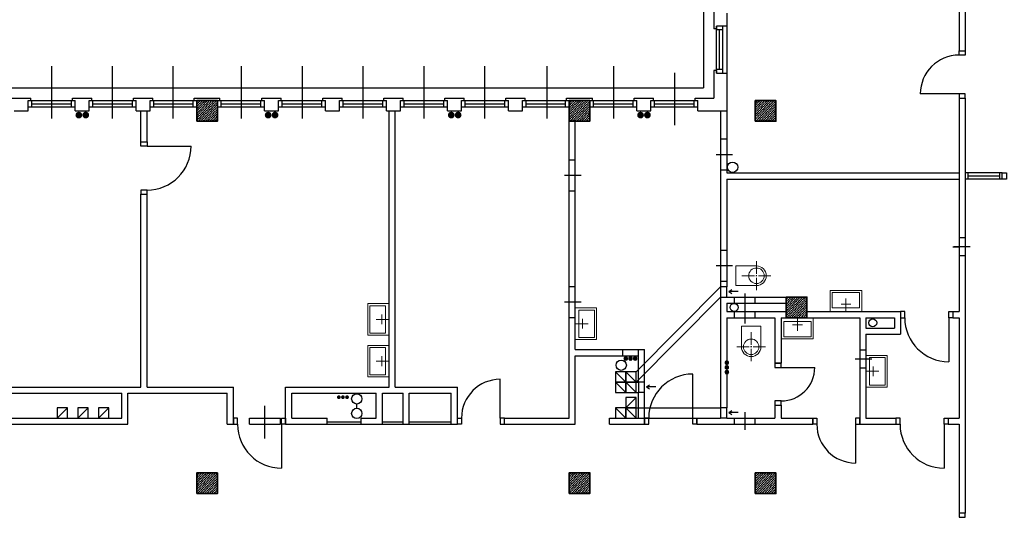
# Model space of a CAD drawing. Header units: millimetres. Extents: x 44889 to 52866, y -11417 to -4315.
# Tile 19 of 74: x 47085 to 48037, y -7649 to -7168. Entities that reach past the tile are written whole.
import ezdxf

# ---------------------------------------------------------------- set-up
doc = ezdxf.new("R2010")
doc.units = ezdxf.units.MM
for name, color, linetype, lineweight in [('kreskowanie', 9, 'Continuous', 18), ('słupy gr0.7', 9, 'Continuous', 35), ('wyposarzenie', 251, 'Continuous', 18)]:
    doc.layers.add(name, color=color, linetype=linetype, lineweight=lineweight)
for name, color, linetype in [('Podkład', 9, 'Continuous'), ('przepusty', 9, 'Continuous'), ('wentylacja', 7, 'Continuous')]:
    doc.layers.add(name, color=color, linetype=linetype)

# ---------------------------------------------------------------- blocks, each defined once
blk = doc.blocks.new('słup 2')
at = {"layer": 'kreskowanie'}
h = blk.add_hatch(dxfattribs=at)
h.set_pattern_fill('ANSI36', color=256, style=0)
h.set_pattern_definition([(45, (-1340, -20), (1.683798, 6.173926), [7.9375, -1.5875, 0, -1.5875])])
h.paths.add_polyline_path([(20, -20), (20, 20), (-20, 20), (-20, -20)])
at = {"layer": 'słupy gr0.7'}
blk.add_lwpolyline([(-20, -20), (20, -20), (20, 20), (-20, 20)], close=True, dxfattribs=at)
blk = doc.blocks.new('WC')
at = {"layer": 'wyposarzenie'}
for p, q in [((19, 68), (19, 44)), ((-9, 40), (15, 40)), ((0, 40), (0, 0)), ((0, 0), (0, 40)), ((18, 40), (20, 40)), ((19, 41), (19, 39)), ((47, 40), (23, 40)), ((38, 0), (38, 40)), ((19, 12), (19, 36)), ((0, 0), (38, 0))]:
    blk.add_line(p, q, dxfattribs=at)
blk.add_circle((19, 40), 15, dxfattribs=at)
blk.add_arc((19, 40), 19, 0, 180, dxfattribs=at)
blk = doc.blocks.new('przepust duży')
at = {"layer": 'przepusty'}
blk.add_circle((82, 371), 7.5, dxfattribs=at)
blk = doc.blocks.new('umywalka')
at = {"layer": 'wyposarzenie'}
for p, q in [((30.5, 0), (30.5, 25)), ((21, 14), (40, 14))]:
    blk.add_line(p, q, dxfattribs=at)
for points in [[(0, 41), (61, 41), (61, 0), (0, 0)], [(4, 37), (57, 37), (57, 7), (4, 7)]]:
    blk.add_lwpolyline(points, close=True, dxfattribs=at)
blk = doc.blocks.new('kier. went.')
at = {"layer": 'wentylacja'}
for p, q in [((0, 0), (-4, 6)), ((0, 18), (0, 0)), ((0, 0), (4, 6))]:
    blk.add_line(p, q, dxfattribs=at)

msp = doc.modelspace()

# ---------------------------------------------------------------- hatches: boundary and pattern name
at = {"layer": 'Podkład'}
for points in [[(47142.1, -7256.87, 1), (47142.1, -7263.41, 1)], [(47148.77, -7256.81, 1), (47148.77, -7263.35, 1)], [(47325.1, -7256.87, 1), (47325.1, -7263.41, 1)], [(47331.77, -7256.81, 1), (47331.77, -7263.35, 1)], [(47502.1, -7256.87, 1), (47502.1, -7263.41, 1)], [(47508.77, -7256.81, 1), (47508.77, -7263.35, 1)], [(47685.1, -7256.87, 1), (47685.1, -7263.41, 1)], [(47691.77, -7256.81, 1), (47691.77, -7263.35, 1)], [(47670.83, -7493.36, 1), (47670.83, -7497.82, 1)], [(47675.38, -7493.32, 1), (47675.38, -7497.78, 1)], [(47679.93, -7493.32, 1), (47679.93, -7497.78, 1)], [(47766.28, -7499.63, 1), (47770.75, -7499.63, 1)], [(47766.28, -7504.17, 1), (47770.75, -7504.17, 1)], [(47766.33, -7508.72, 1), (47770.79, -7508.72, 1)], [(47391.6, -7532.94, 1), (47395.25, -7532.94, 1)], [(47395.56, -7532.94, 1), (47399.2, -7532.94, 1)], [(47399.54, -7532.94, 1), (47403.18, -7532.94, 1)]]:
    msp.add_hatch(color=256, dxfattribs=at).paths.add_polyline_path(points)

# ---------------------------------------------------------------- linework, layer by layer
for p, q in [((47746.02, -6918.63), (47746.02, -7233.63)), ((47999.02, -7071.63), (47999.02, -7198.13)), ((47993.02, -7137.13), (47993.02, -7198.13)), ((47756.02, -7159.13), (47756.02, -7176.63)), ((47768.52, -7161.63), (47768.52, -7174.13)), ((47758.52, -7176.63), (47756.02, -7176.63)), ((47758.52, -7219.63), (47758.52, -7174.13)), ((47758.52, -7219.63), (47758.52, -7174.13)), ((47768.52, -7174.13), (47758.52, -7174.13)), ((47758.52, -7174.13), (47758.52, -7176.63)), ((47758.52, -7174.13), (47758.52, -7176.63)), ((47764.52, -7219.63), (47764.52, -7174.13)), ((47764.52, -7219.63), (47764.52, -7174.13)), ((47768.52, -7174.13), (47768.52, -7219.63)), ((47764.52, -7177.63), (47758.52, -7177.63)), ((47761.52, -7216.13), (47761.52, -7177.63)), ((47761.52, -7216.13), (47761.52, -7177.63)), ((47993.02, -7198.13), (47999.02, -7198.13)), ((47115.52, -7212.88), (47115.52, -7263.55)), ((47174.27, -7212.88), (47174.27, -7263.55)), ((47233.02, -7212.88), (47233.02, -7263.55)), ((47299.02, -7212.88), (47299.02, -7263.55)), ((47358.02, -7212.88), (47358.02, -7263.55)), ((47416.77, -7212.88), (47416.77, -7263.55)), ((47475.52, -7212.88), (47475.52, -7263.55)), ((47534.27, -7212.88), (47534.27, -7263.55)), ((47594.35, -7212.88), (47594.35, -7263.55)), ((47659.02, -7212.88), (47659.02, -7263.55)), ((47718.02, -7219.24), (47718.02, -7269.91)), ((47756.02, -7217.13), (47756.02, -7243.63)), ((47758.52, -7217.13), (47756.02, -7217.13)), ((47764.52, -7216.13), (47758.52, -7216.13)), ((47758.52, -7217.13), (47758.52, -7219.63)), ((47758.52, -7217.13), (47758.52, -7219.63)), ((47758.52, -7219.63), (47768.52, -7219.63)), ((47768.52, -7219.63), (47768.52, -7256.13)), ((46208.52, -7233.63), (47746.02, -7233.63)), ((47738.02, -7233.63), (47746.02, -7233.63)), ((47077.02, -7243.63), (47095.52, -7243.63)), ((47095.52, -7246.13), (47095.52, -7243.63)), ((47136.02, -7246.13), (47136.02, -7243.63)), ((47136.02, -7243.63), (47154.52, -7243.63)), ((47154.52, -7246.13), (47154.52, -7243.63)), ((47195.02, -7246.13), (47195.02, -7243.63)), ((47195.02, -7243.63), (47213.52, -7243.63)), ((47213.52, -7246.13), (47213.52, -7243.63)), ((47253.52, -7243.63), (47278.52, -7243.63)), ((47253.52, -7246.13), (47253.52, -7243.63)), ((47278.52, -7246.13), (47278.52, -7243.63)), ((47319.02, -7243.63), (47337.52, -7243.63)), ((47319.02, -7246.13), (47319.02, -7243.63)), ((47337.52, -7246.13), (47337.52, -7243.63)), ((47378.02, -7243.63), (47396.52, -7243.63)), ((47378.02, -7246.13), (47378.02, -7243.63)), ((47396.52, -7246.13), (47396.52, -7243.63)), ((47437.02, -7243.63), (47455.52, -7243.63)), ((47437.02, -7246.13), (47437.02, -7243.63)), ((47455.52, -7246.13), (47455.52, -7243.63)), ((47496.02, -7246.13), (47496.02, -7243.63)), ((47496.02, -7243.63), (47514.52, -7243.63)), ((47514.52, -7246.13), (47514.52, -7243.63)), ((47555.02, -7246.13), (47555.02, -7243.63)), ((47555.02, -7243.63), (47573.52, -7243.63)), ((47573.52, -7246.13), (47573.52, -7243.63)), ((47613.52, -7243.63), (47638.52, -7243.63)), ((47613.52, -7246.13), (47613.52, -7243.63)), ((47638.52, -7246.13), (47638.52, -7243.63)), ((47679.02, -7243.63), (47697.52, -7243.63)), ((47679.02, -7246.13), (47679.02, -7243.63)), ((47697.52, -7246.13), (47697.52, -7243.63)), ((47738.02, -7243.63), (47756.02, -7243.63)), ((47738.02, -7246.13), (47738.02, -7243.63)), ((47993.02, -7239.63), (47955.52, -7239.63)), ((47993.02, -7243.63), (47999.02, -7243.63)), ((47993.02, -7243.63), (47993.02, -7450.13)), ((47999.02, -7243.63), (47999.02, -7645.13)), ((47093.02, -7256.13), (47093.02, -7246.13)), ((47093.02, -7246.13), (47095.52, -7246.13)), ((47093.02, -7246.13), (47138.52, -7246.13)), ((47093.02, -7246.13), (47138.52, -7246.13)), ((47093.02, -7252.13), (47138.52, -7252.13)), ((47093.02, -7252.13), (47138.52, -7252.13)), ((47096.52, -7252.13), (47096.52, -7246.13)), ((47096.52, -7249.13), (47135.02, -7249.13)), ((47096.52, -7249.13), (47135.02, -7249.13)), ((47135.02, -7252.13), (47135.02, -7246.13)), ((47136.02, -7246.13), (47138.52, -7246.13)), ((47138.52, -7256.13), (47138.52, -7246.13)), ((47152.02, -7256.13), (47152.02, -7246.13)), ((47152.02, -7246.13), (47154.52, -7246.13)), ((47152.02, -7246.13), (47197.52, -7246.13)), ((47152.02, -7246.13), (47197.52, -7246.13)), ((47152.02, -7252.13), (47197.52, -7252.13)), ((47152.02, -7252.13), (47197.52, -7252.13)), ((47155.52, -7252.13), (47155.52, -7246.13)), ((47155.52, -7249.13), (47194.02, -7249.13)), ((47155.52, -7249.13), (47194.02, -7249.13)), ((47194.02, -7252.13), (47194.02, -7246.13)), ((47195.02, -7246.13), (47197.52, -7246.13)), ((47195.02, -7246.13), (47197.52, -7246.13)), ((47197.52, -7256.13), (47197.52, -7246.13)), ((47211.02, -7256.13), (47211.02, -7246.13)), ((47211.02, -7246.13), (47213.52, -7246.13)), ((47211.02, -7246.13), (47256.02, -7246.13)), ((47211.02, -7246.13), (47256.02, -7246.13)), ((47211.02, -7252.13), (47256.02, -7252.13)), ((47211.02, -7252.13), (47256.02, -7252.13)), ((47214.52, -7252.13), (47214.52, -7246.13)), ((47214.52, -7249.13), (47252.6, -7249.13)), ((47214.52, -7249.13), (47252.6, -7249.13)), ((47252.6, -7252.13), (47252.6, -7246.13)), ((47276.02, -7246.13), (47278.52, -7246.13)), ((47276.02, -7246.13), (47321.52, -7246.13)), ((47276.02, -7246.13), (47321.52, -7246.13)), ((47276.02, -7252.13), (47321.52, -7252.13)), ((47276.02, -7252.13), (47321.52, -7252.13)), ((47279.52, -7252.13), (47279.52, -7246.13)), ((47279.52, -7249.13), (47318.02, -7249.13)), ((47279.52, -7249.13), (47318.02, -7249.13)), ((47318.02, -7252.13), (47318.02, -7246.13)), ((47319.02, -7246.13), (47321.52, -7246.13)), ((47321.52, -7256.13), (47321.52, -7246.13)), ((47335.02, -7256.13), (47335.02, -7246.13)), ((47335.02, -7246.13), (47337.52, -7246.13)), ((47335.02, -7246.13), (47380.52, -7246.13)), ((47335.02, -7246.13), (47380.52, -7246.13)), ((47335.02, -7252.13), (47380.52, -7252.13)), ((47335.02, -7252.13), (47380.52, -7252.13)), ((47338.52, -7252.13), (47338.52, -7246.13)), ((47338.52, -7249.13), (47377.02, -7249.13)), ((47338.52, -7249.13), (47377.02, -7249.13)), ((47377.02, -7252.13), (47377.02, -7246.13)), ((47378.02, -7246.13), (47380.52, -7246.13)), ((47380.52, -7256.13), (47380.52, -7246.13)), ((47394.02, -7256.13), (47394.02, -7246.13)), ((47394.02, -7246.13), (47396.52, -7246.13)), ((47394.02, -7246.13), (47439.52, -7246.13)), ((47394.02, -7246.13), (47439.52, -7246.13)), ((47394.02, -7252.13), (47439.52, -7252.13)), ((47394.02, -7252.13), (47439.52, -7252.13)), ((47397.52, -7252.13), (47397.52, -7246.13)), ((47397.52, -7249.13), (47436.02, -7249.13)), ((47397.52, -7249.13), (47436.02, -7249.13)), ((47436.02, -7252.13), (47436.02, -7246.13)), ((47437.02, -7246.13), (47439.52, -7246.13)), ((47439.52, -7256.13), (47439.52, -7246.13)), ((47453.02, -7256.13), (47453.02, -7246.13)), ((47453.02, -7246.13), (47455.52, -7246.13)), ((47453.02, -7246.13), (47498.52, -7246.13)), ((47453.02, -7246.13), (47498.52, -7246.13)), ((47453.02, -7252.13), (47498.52, -7252.13)), ((47453.02, -7252.13), (47498.52, -7252.13)), ((47456.52, -7252.13), (47456.52, -7246.13)), ((47456.52, -7249.13), (47495.02, -7249.13)), ((47456.52, -7249.13), (47495.02, -7249.13)), ((47495.02, -7252.13), (47495.02, -7246.13)), ((47496.02, -7246.13), (47498.52, -7246.13)), ((47498.52, -7256.13), (47498.52, -7246.13)), ((47512.02, -7256.13), (47512.02, -7246.13)), ((47512.02, -7246.13), (47514.52, -7246.13)), ((47512.02, -7246.13), (47557.52, -7246.13)), ((47512.02, -7246.13), (47557.52, -7246.13)), ((47512.02, -7252.13), (47557.52, -7252.13)), ((47512.02, -7252.13), (47557.52, -7252.13)), ((47515.52, -7252.13), (47515.52, -7246.13)), ((47515.52, -7249.13), (47554.02, -7249.13)), ((47515.52, -7249.13), (47554.02, -7249.13)), ((47554.02, -7252.13), (47554.02, -7246.13)), ((47555.02, -7246.13), (47557.52, -7246.13)), ((47555.02, -7246.13), (47557.52, -7246.13)), ((47557.52, -7256.13), (47557.52, -7246.13)), ((47571.02, -7256.13), (47571.02, -7246.13)), ((47571.02, -7246.13), (47573.52, -7246.13)), ((47571.02, -7246.13), (47616.02, -7246.13)), ((47571.02, -7246.13), (47616.02, -7246.13)), ((47571.02, -7252.13), (47616.02, -7252.13)), ((47571.02, -7252.13), (47616.02, -7252.13)), ((47574.52, -7252.13), (47574.52, -7246.13)), ((47574.52, -7249.13), (47612.6, -7249.13)), ((47574.52, -7249.13), (47612.6, -7249.13)), ((47612.6, -7252.13), (47612.6, -7246.13)), ((47636.02, -7246.13), (47638.52, -7246.13)), ((47636.02, -7246.13), (47681.52, -7246.13)), ((47636.02, -7246.13), (47681.52, -7246.13)), ((47636.02, -7252.13), (47681.52, -7252.13)), ((47636.02, -7252.13), (47681.52, -7252.13)), ((47639.52, -7252.13), (47639.52, -7246.13)), ((47639.52, -7249.13), (47678.02, -7249.13)), ((47639.52, -7249.13), (47678.02, -7249.13)), ((47678.02, -7252.13), (47678.02, -7246.13)), ((47679.02, -7246.13), (47681.52, -7246.13)), ((47681.52, -7256.13), (47681.52, -7246.13)), ((47695.02, -7256.13), (47695.02, -7246.13)), ((47695.02, -7246.13), (47697.52, -7246.13)), ((47695.02, -7246.13), (47740.52, -7246.13)), ((47695.02, -7246.13), (47740.52, -7246.13)), ((47695.02, -7252.13), (47740.52, -7252.13)), ((47695.02, -7252.13), (47740.52, -7252.13)), ((47698.52, -7252.13), (47698.52, -7246.13)), ((47698.52, -7249.13), (47737.02, -7249.13)), ((47698.52, -7249.13), (47737.02, -7249.13)), ((47737.02, -7252.13), (47737.02, -7246.13)), ((47738.02, -7246.13), (47740.52, -7246.13)), ((47740.52, -7256.13), (47740.52, -7246.13)), ((47079.52, -7256.13), (47093.02, -7256.13)), ((47138.52, -7256.13), (47152.02, -7256.13)), ((47197.52, -7256.13), (47211.02, -7256.13)), ((47202.02, -7286.13), (47202.02, -7256.13)), ((47208.02, -7286.13), (47208.02, -7256.13)), ((47321.52, -7256.13), (47335.02, -7256.13)), ((47380.52, -7256.13), (47394.02, -7256.13)), ((47439.52, -7256.13), (47453.02, -7256.13)), ((47442.02, -7523.13), (47442.02, -7256.13)), ((47448.02, -7523.13), (47448.02, -7256.13)), ((47498.52, -7256.13), (47512.02, -7256.13)), ((47557.52, -7256.13), (47571.02, -7256.13)), ((47681.52, -7256.13), (47695.02, -7256.13)), ((47740.52, -7256.13), (47768.52, -7256.13)), ((47762.52, -7256.13), (47762.52, -7426.13)), ((47768.52, -7256.13), (47768.52, -7316.13)), ((47616.02, -7553.13), (47616.02, -7266.13)), ((47622.02, -7486.92), (47622.02, -7266.13)), ((47202.02, -7286.13), (47208.02, -7286.13)), ((47208.02, -7290.13), (47250.52, -7290.13)), ((47768.52, -7283.51), (47762.52, -7283.51)), ((47774.11, -7298.51), (47758.15, -7298.51)), ((47622.02, -7303.63), (47616.02, -7303.63)), ((47627.61, -7318.63), (47611.65, -7318.63)), ((47768.52, -7313.51), (47762.52, -7313.51)), ((47768.52, -7316.13), (47993.02, -7316.13)), ((48034.77, -7316.13), (47999.02, -7316.13)), ((48034.77, -7316.13), (47999.02, -7316.13)), ((48001.52, -7316.13), (48001.52, -7322.13)), ((48032.27, -7319.13), (48001.52, -7319.13)), ((48032.27, -7319.13), (48001.52, -7319.13)), ((48032.27, -7316.13), (48032.27, -7322.13)), ((47768.52, -7322.13), (47993.02, -7322.13)), ((47768.52, -7322.13), (47768.52, -7426.13)), ((48034.77, -7322.13), (47999.02, -7322.13)), ((48034.77, -7322.13), (47999.02, -7322.13)), ((47202.02, -7523.13), (47202.02, -7336.63)), ((47202.02, -7336.63), (47208.02, -7336.63)), ((47208.02, -7523.13), (47208.02, -7336.63)), ((47622.02, -7333.63), (47616.02, -7333.63)), ((47999.02, -7378.88), (47993.02, -7378.88)), ((47768.52, -7391.01), (47762.52, -7391.01)), ((47987.02, -7387.63), (47993.02, -7387.63)), ((48003.89, -7387.63), (47987.93, -7387.63)), ((47999.02, -7396.38), (47993.02, -7396.38)), ((47774.11, -7406.01), (47758.15, -7406.01)), ((47768.52, -7421.01), (47762.52, -7421.01)), ((47622.02, -7426.13), (47616.02, -7426.13)), ((47762.52, -7426.13), (47762.52, -7436.13)), ((47768.52, -7426.13), (47762.52, -7426.13)), ((47768.52, -7436.13), (47768.52, -7426.13)), ((47786.02, -7432.61), (47786.02, -7461.63)), ((47627.61, -7441.13), (47611.65, -7441.13)), ((47762.52, -7436.13), (47826.02, -7436.13)), ((47762.52, -7436.13), (47762.52, -7543.13)), ((47768.52, -7442.13), (47768.52, -7450.13)), ((47768.52, -7442.13), (47826.02, -7442.13)), ((47776.02, -7442.13), (47776.02, -7436.13)), ((47796.02, -7442.13), (47796.02, -7436.13)), ((47768.52, -7450.13), (47826.02, -7450.13)), ((47776.02, -7456.13), (47776.02, -7450.13)), ((47796.02, -7456.13), (47796.02, -7450.13)), ((47846.02, -7450.13), (47936.52, -7450.13)), ((47936.52, -7450.13), (47936.52, -7472.13)), ((47987.02, -7450.13), (47987.02, -7456.13)), ((47987.02, -7450.13), (47993.02, -7450.13)), ((47622.02, -7456.13), (47616.02, -7456.13)), ((47768.52, -7456.13), (47815.02, -7456.13)), ((47768.52, -7456.13), (47768.52, -7543.13)), ((47815.02, -7456.13), (47815.02, -7500.13)), ((47821.02, -7456.13), (47821.02, -7500.13)), ((47821.02, -7456.13), (47826.02, -7456.13)), ((47846.02, -7456.13), (47897.02, -7456.13)), ((47897.02, -7456.13), (47897.02, -7559.13)), ((47903.02, -7456.13), (47903.02, -7466.13)), ((47903.02, -7456.13), (47930.52, -7456.13)), ((47930.52, -7456.13), (47930.52, -7466.13)), ((47983.02, -7456.13), (47983.02, -7498.63)), ((47987.02, -7456.13), (47993.02, -7456.13)), ((47993.02, -7456.13), (47993.02, -7553.13)), ((47903.02, -7466.13), (47930.52, -7466.13)), ((47903.02, -7472.13), (47936.52, -7472.13)), ((47903.02, -7472.13), (47903.02, -7553.13)), ((47622.02, -7486.92), (47689.02, -7486.92)), ((47668.02, -7492.92), (47668.02, -7486.92)), ((47683.02, -7518.39), (47683.02, -7486.92)), ((47689.02, -7518.39), (47689.02, -7486.92)), ((47903.02, -7487.39), (47897.02, -7487.39)), ((47622.02, -7492.92), (47683.02, -7492.92)), ((47622.02, -7559.13), (47622.02, -7492.92)), ((47815.02, -7500.13), (47821.02, -7500.13)), ((47908.61, -7496.14), (47892.65, -7496.14)), ((47821.02, -7504.13), (47853.52, -7504.13)), ((47903.02, -7504.89), (47897.02, -7504.89)), ((47549.52, -7553.13), (47549.52, -7515.63)), ((47683.02, -7518.39), (47683.02, -7528.39)), ((47689.02, -7518.39), (47683.02, -7518.39)), ((47689.02, -7528.39), (47689.02, -7518.39)), ((47735.52, -7553.13), (47735.52, -7510.63)), ((46998.02, -7529.13), (47183.52, -7529.13)), ((47028.02, -7523.13), (47202.02, -7523.13)), ((47183.52, -7553.13), (47183.52, -7529.13)), ((47189.52, -7559.13), (47189.52, -7529.13)), ((47189.52, -7529.13), (47285.52, -7529.13)), ((47208.02, -7523.13), (47291.52, -7523.13)), ((47285.52, -7559.13), (47285.52, -7529.13)), ((47291.52, -7559.13), (47291.52, -7523.13)), ((47342.02, -7559.13), (47342.02, -7523.13)), ((47342.02, -7523.13), (47442.02, -7523.13)), ((47348.02, -7529.13), (47429.52, -7529.13)), ((47348.02, -7553.13), (47348.02, -7529.13)), ((47429.52, -7553.13), (47429.52, -7529.13)), ((47435.52, -7559.13), (47435.52, -7529.13)), ((47435.52, -7529.13), (47455.52, -7529.13)), ((47448.02, -7523.13), (47508.02, -7523.13)), ((47455.52, -7559.13), (47455.52, -7529.13)), ((47461.52, -7559.13), (47461.52, -7529.13)), ((47461.52, -7529.13), (47502.02, -7529.13)), ((47502.02, -7559.13), (47502.02, -7529.13)), ((47508.02, -7559.13), (47508.02, -7523.13)), ((47683.02, -7553.13), (47683.02, -7528.39)), ((47689.02, -7528.39), (47683.02, -7528.39)), ((47689.02, -7559.13), (47689.02, -7528.39)), ((47322.02, -7572.97), (47322.02, -7541.18)), ((47410.78, -7543.61), (47410.78, -7539.61)), ((47762.52, -7543.13), (47762.52, -7553.13)), ((47768.52, -7543.13), (47762.52, -7543.13)), ((47768.52, -7553.13), (47768.52, -7543.13)), ((47786.02, -7547.33), (47786.02, -7564.63)), ((47815.02, -7540.63), (47821.02, -7540.63)), ((47815.02, -7540.63), (47815.02, -7553.13)), ((47821.02, -7540.63), (47821.02, -7553.13)), ((47031.02, -7553.13), (47183.52, -7553.13)), ((47307.02, -7559.13), (47307.02, -7553.13)), ((47307.02, -7553.13), (47337.02, -7553.13)), ((47337.02, -7559.13), (47337.02, -7553.13)), ((47348.02, -7553.13), (47382.02, -7553.13)), ((47382.02, -7559.13), (47382.02, -7553.13)), ((47382.02, -7556.63), (47415.02, -7556.63)), ((47415.02, -7559.13), (47415.02, -7553.13)), ((47415.02, -7553.13), (47429.52, -7553.13)), ((47435.52, -7556.63), (47455.52, -7556.63)), ((47461.52, -7556.63), (47502.02, -7556.63)), ((47553.52, -7553.13), (47616.02, -7553.13)), ((47553.52, -7559.13), (47553.52, -7553.13)), ((47655.02, -7553.13), (47683.02, -7553.13)), ((47655.02, -7559.13), (47655.02, -7553.13)), ((47739.52, -7553.13), (47762.52, -7553.13)), ((47739.52, -7559.13), (47739.52, -7553.13)), ((47768.52, -7553.13), (47762.52, -7553.13)), ((47768.52, -7553.13), (47815.02, -7553.13)), ((47776.02, -7559.13), (47776.02, -7553.13)), ((47796.02, -7559.13), (47796.02, -7553.13)), ((47821.02, -7553.13), (47851.52, -7553.13)), ((47851.52, -7553.13), (47851.52, -7559.13)), ((47903.02, -7553.13), (47932.02, -7553.13)), ((47932.02, -7553.13), (47932.02, -7559.13)), ((47982.52, -7553.13), (47982.52, -7559.13)), ((47982.52, -7553.13), (47993.02, -7553.13)), ((47031.02, -7559.13), (47189.52, -7559.13)), ((47285.52, -7559.13), (47291.52, -7559.13)), ((47307.02, -7559.13), (47337.02, -7559.13)), ((47338.02, -7559.13), (47338.02, -7601.63)), ((47342.02, -7559.13), (47382.02, -7559.13)), ((47382.02, -7559.13), (47415.02, -7559.13)), ((47415.02, -7559.13), (47435.52, -7559.13)), ((47435.52, -7559.13), (47455.52, -7559.13)), ((47455.52, -7559.13), (47461.52, -7559.13)), ((47461.52, -7559.13), (47502.02, -7559.13)), ((47502.02, -7559.13), (47508.02, -7559.13)), ((47553.52, -7559.13), (47622.02, -7559.13)), ((47655.02, -7559.13), (47689.02, -7559.13)), ((47739.52, -7559.13), (47851.52, -7559.13)), ((47893.02, -7559.13), (47893.02, -7596.63)), ((47897.02, -7559.13), (47932.02, -7559.13)), ((47978.52, -7559.13), (47978.52, -7601.63)), ((47982.52, -7559.13), (47993.02, -7559.13)), ((47993.02, -7559.13), (47993.02, -7645.13))]:
    msp.add_line(p, q, dxfattribs=at)
at = {"layer": 'Podkład', "ltscale": 0.2}
for p, q in [((47681.02, -7508.39), (47762.52, -7426.13)), ((47681.02, -7518.39), (47762.52, -7436.13)), ((47681.02, -7518.39), (47683.02, -7518.39)), ((47681.02, -7528.39), (47683.02, -7528.39)), ((47681.02, -7543.13), (47762.52, -7543.13)), ((47681.02, -7553.13), (47739.52, -7553.13))]:
    msp.add_line(p, q, dxfattribs=at)
at = {"layer": 'Podkład', "ltscale": 0.3}
for p, q in [((47671.02, -7518.39), (47661.02, -7508.39)), ((47681.02, -7518.39), (47671.02, -7508.39)), ((47671.02, -7528.39), (47661.02, -7518.39)), ((47681.02, -7528.39), (47671.02, -7518.39)), ((47671.02, -7543.13), (47681.02, -7533.13)), ((47121.02, -7553.13), (47131.02, -7543.13)), ((47141.02, -7553.13), (47151.02, -7543.13)), ((47161.02, -7553.13), (47171.02, -7543.13)), ((47671.02, -7553.13), (47661.02, -7543.13)), ((47681.02, -7553.13), (47671.02, -7543.13))]:
    msp.add_line(p, q, dxfattribs=at)
at = {"layer": 'Podkład'}
for points in [[(47993.02, -7202.13), (47993.02, -7198.13), (47999.02, -7198.13), (47999.02, -7202.13)], [(47993.02, -7239.63), (47993.02, -7243.63), (47999.02, -7243.63), (47999.02, -7239.63)], [(47202.02, -7290.13), (47202.02, -7286.13), (47208.02, -7286.13), (47208.02, -7290.13)], [(48034.77, -7316.13), (48038.77, -7316.13), (48038.77, -7322.13), (48034.77, -7322.13)], [(47202.02, -7332.63), (47202.02, -7336.63), (47208.02, -7336.63), (47208.02, -7332.63)], [(47940.52, -7450.13), (47936.52, -7450.13), (47936.52, -7456.13), (47940.52, -7456.13)], [(47983.02, -7450.13), (47987.02, -7450.13), (47987.02, -7456.13), (47983.02, -7456.13)], [(47815.02, -7500.13), (47815.02, -7504.13), (47821.02, -7504.13), (47821.02, -7500.13)], [(47815.02, -7536.63), (47815.02, -7540.63), (47821.02, -7540.63), (47821.02, -7536.63)], [(47295.52, -7553.13), (47291.52, -7553.13), (47291.52, -7559.13), (47295.52, -7559.13)], [(47338.02, -7553.13), (47342.02, -7553.13), (47342.02, -7559.13), (47338.02, -7559.13)], [(47512.02, -7559.13), (47508.02, -7559.13), (47508.02, -7553.13), (47512.02, -7553.13)], [(47549.52, -7559.13), (47553.52, -7559.13), (47553.52, -7553.13), (47549.52, -7553.13)], [(47693.02, -7553.13), (47689.02, -7553.13), (47689.02, -7559.13), (47693.02, -7559.13)], [(47735.52, -7553.13), (47739.52, -7553.13), (47739.52, -7559.13), (47735.52, -7559.13)], [(47855.52, -7559.13), (47851.52, -7559.13), (47851.52, -7553.13), (47855.52, -7553.13)], [(47893.02, -7559.13), (47897.02, -7559.13), (47897.02, -7553.13), (47893.02, -7553.13)], [(47936.02, -7553.13), (47932.02, -7553.13), (47932.02, -7559.13), (47936.02, -7559.13)], [(47978.52, -7553.13), (47982.52, -7553.13), (47982.52, -7559.13), (47978.52, -7559.13)], [(47999.02, -7649.13), (47999.02, -7645.13), (47993.02, -7645.13), (47993.02, -7649.13)]]:
    msp.add_lwpolyline(points, close=True, dxfattribs=at)
at = {"layer": 'Podkład', "ltscale": 0.3}
for points in [[(47671.02, -7518.39), (47671.02, -7508.39), (47661.02, -7508.39), (47661.02, -7518.39)], [(47681.02, -7518.39), (47681.02, -7508.39), (47671.02, -7508.39), (47671.02, -7518.39)], [(47671.02, -7528.39), (47671.02, -7518.39), (47661.02, -7518.39), (47661.02, -7528.39)], [(47681.02, -7528.39), (47681.02, -7518.39), (47671.02, -7518.39), (47671.02, -7528.39)], [(47681.02, -7543.13), (47681.02, -7533.13), (47671.02, -7533.13), (47671.02, -7543.13)], [(47131.02, -7553.13), (47131.02, -7543.13), (47121.02, -7543.13), (47121.02, -7553.13)], [(47151.02, -7553.13), (47151.02, -7543.13), (47141.02, -7543.13), (47141.02, -7553.13)], [(47171.02, -7553.13), (47171.02, -7543.13), (47161.02, -7543.13), (47161.02, -7553.13)], [(47671.02, -7553.13), (47671.02, -7543.13), (47661.02, -7543.13), (47661.02, -7553.13)], [(47681.02, -7553.13), (47681.02, -7543.13), (47671.02, -7543.13), (47671.02, -7553.13)]]:
    msp.add_lwpolyline(points, close=True, dxfattribs=at)
at = {"layer": 'Podkład'}
for centre, radius in [((47774.12, -7310.59), 5), ((47775.56, -7446.15), 3.86), ((47909.56, -7461.05), 3.86), ((47666.39, -7502.03), 5), ((47410.78, -7534.61), 5), ((47410.78, -7548.61), 5)]:
    msp.add_circle(centre, radius, dxfattribs=at)
at = {"layer": 'Podkład', "ltscale": 0.5}
for centre, radius, start, end in [((47993.02, -7239.63), 37.5, 90, 180), ((47208.02, -7290.13), 42.5, 270, 360), ((47983.02, -7456.13), 42.5, 180, 270), ((47549.52, -7553.13), 37.5, 90, 180), ((47735.52, -7553.13), 42.5, 90, 180), ((47338.02, -7559.13), 42.5, 180, 270), ((47893.02, -7559.13), 37.5, 180, 270), ((47978.52, -7559.13), 42.5, 180, 270)]:
    msp.add_arc(centre, radius, start, end, dxfattribs=at)
at = {"layer": 'Podkład'}
msp.add_arc((47821.02, -7504.13), 32.5, 269.99999, 359.99999, dxfattribs=at)

# ---------------------------------------------------------------- block references
at = {"layer": 'Podkład', "xscale": 0.5, "yscale": 0.5, "zscale": 0.5}
for p in [(47266.02, -7256.13), (47626.02, -7256.13), (47806.02, -7256.13), (47836.02, -7446.13), (47266.02, -7616.13), (47626.02, -7616.13), (47806.02, -7616.13)]:
    msp.add_blockref('słup 2', p, dxfattribs=at)
at = {"layer": 'Podkład'}
for name, p, xscale, yscale, zscale, rotation in [('przepust duży', (47263.49, -7233.31), -0.327178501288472, 0.327178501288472, 0.3271785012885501, 89.99999999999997), ('przepust duży', (47270.15, -7233.25), -0.327178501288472, 0.327178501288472, 0.3271785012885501, 89.99999999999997), ('przepust duży', (47446.49, -7233.31), -0.327178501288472, 0.327178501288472, 0.3271785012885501, 89.99999999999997), ('przepust duży', (47453.15, -7233.25), -0.327178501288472, 0.327178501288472, 0.3271785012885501, 89.99999999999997), ('przepust duży', (47623.49, -7233.31), -0.327178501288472, 0.327178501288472, 0.3271785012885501, 89.99999999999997), ('przepust duży', (47630.15, -7233.25), -0.327178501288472, 0.327178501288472, 0.3271785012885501, 89.99999999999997), ('przepust duży', (47806.49, -7233.31), -0.327178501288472, 0.327178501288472, 0.3271785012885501, 89.99999999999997), ('przepust duży', (47813.15, -7233.25), -0.327178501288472, 0.327178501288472, 0.3271785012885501, 89.99999999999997), ('WC', (47777.18, -7425.02), -0.5, 0.5, 0.5, 270), ('kier. went.', (47770.38, -7430.73), -0.5, 0.5, 0.5, 270), ('WC', (47782.54, -7464.23), -0.5, 0.5, 0.5, 180), ('przepust duży', (47753.68, -7477.28), -0.2233145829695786, 0.2233145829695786, 0.223314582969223, 89.99999999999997), ('przepust duży', (47758.23, -7477.24), -0.2233145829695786, 0.2233145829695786, 0.223314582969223, 89.99999999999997), ('przepust duży', (47762.78, -7477.24), -0.2233145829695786, 0.2233145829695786, 0.223314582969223, 89.99999999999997), ('przepust duży', (47750.2, -7416.78), -0.2233145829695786, 0.2233145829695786, 0.223314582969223, 180), ('przepust duży', (47750.2, -7421.32), -0.2233145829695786, 0.2233145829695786, 0.223314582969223, 180), ('przepust duży', (47750.25, -7425.87), -0.2233145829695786, 0.2233145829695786, 0.223314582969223, 180), ('kier. went.', (47690.88, -7523), -0.5, 0.5, 0.5, 270), ('kier. went.', (47770.38, -7547.73), -0.5, 0.5, 0.5, 270)]:
    msp.add_blockref(name, p, dxfattribs=dict(at, xscale=xscale, yscale=yscale, zscale=zscale, rotation=rotation))
at = {"layer": 'Podkład', "ltscale": 0.5, "xscale": 0.5, "yscale": 0.5, "zscale": 0.5}
msp.add_blockref('umywalka', (47868.4, -7450.13), dxfattribs=at)
at = {"layer": 'Podkład', "ltscale": 0.5, "yscale": 0.5, "zscale": 0.5}
for p, xscale, rotation in [((47442.02, -7472.96), 0.5, 90), ((47622.02, -7477.17), -0.5, 270), ((47852.02, -7456.13), 0.5, 180), ((47442.02, -7513.37), 0.5, 90), ((47903.02, -7523.2), -0.5, 270)]:
    msp.add_blockref('umywalka', p, dxfattribs=dict(at, xscale=xscale, rotation=rotation))

doc.saveas('drawing.dxf')
